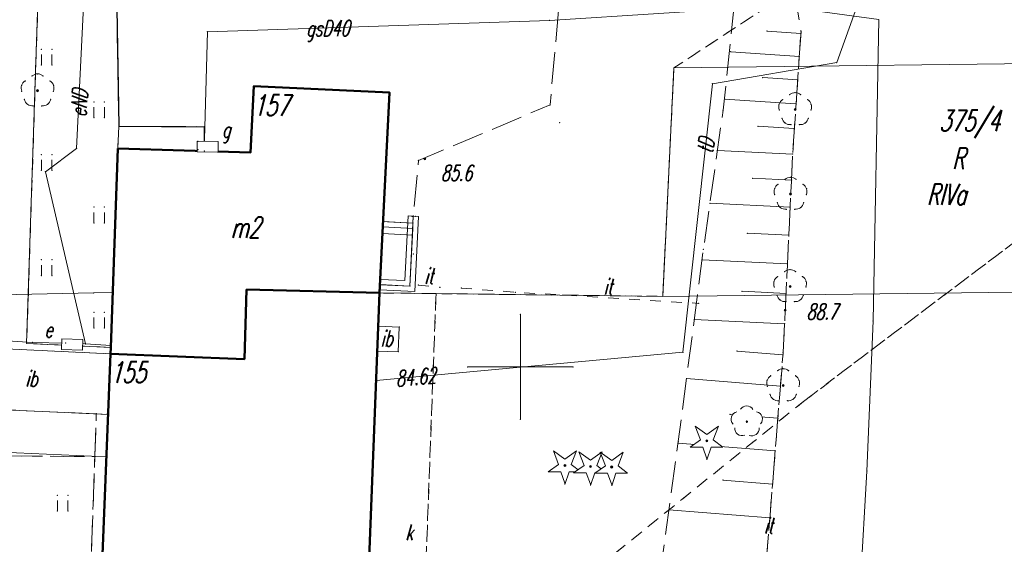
# Model space of a CAD drawing. Header units: metres. Extents: x 5537264 to 5541990, y 5958323 to 5965240.
# Tile 17 of 29: x 5539576 to 5539623, y 5961342 to 5961366. Entities that reach past the tile are written whole.
import ezdxf
from ezdxf.enums import TextEntityAlignment as Align

# ---------------------------------------------------------------- set-up
doc = ezdxf.new("R2010")
doc.units = ezdxf.units.M
for name, pattern in [('L_0_03', [1, 0.5, -0.5]), ('L_0_06', [2, 1.5, -0.5]), ('L_0_29', [0])]:
    doc.linetypes.add(name, pattern=pattern)
doc.layers.get('0').update_dxf_attribs({"linetype": 'CONTINUOUS', "lineweight": 18})
for name, color, linetype, lineweight in [('000_Inne__niezydentyfikowane_', 7, 'CONTINUOUS', 18), ('209_oznaczenie_konturu_klasyfikacyjnego', 3, 'CONTINUOUS', 18), ('210_oznaczenie_konturu_uzytku_gruntowego', 3, 'CONTINUOUS', 18), ('211_numer_dzialki_ewidencyjnej', 96, 'CONTINUOUS', 18), ('217_kontur_klasyfikacyjny', 3, 'L_0_03', 18), ('218_kontur_uzytku_gruntowego', 3, 'L_0_03', 18), ('219_dzialka_ewidencyjna', 96, 'CONTINUOUS', 18), ('312_budynek_ewidencyjny', 7, 'CONTINUOUS', 50), ('312_oznaczenie_budynku_ewidencyjnego', 7, 'CONTINUOUS', 18), ('312_oznaczenie_budynku_ewidencyjnego_Atr117', 7, 'CONTINUOUS', 18), ('352_schody', 7, 'CONTINUOUS', 18), ('bt', 7, 'L_0_06', 18), ('chodnik', 7, 'L_0_06', 18), ('drzewo_lisciaste', 7, 'CONTINUOUS', 18), ('gaz', 40, 'CONTINUOUS', 18), ('GES_UrzadzeniaSiecElektroenergetyczna_P', 7, 'CONTINUOUS', 18), ('GES_UrzadzeniaSiecGazowa_P', 7, 'CONTINUOUS', 18), ('ib', 7, 'CONTINUOUS', 18), ('inny_obiekt_zagospodarowania_terenu', 7, 'L_0_03', 18), ('inny_obiekt_zagospodarowania_terenu_Atr17', 7, 'CONTINUOUS', 18), ('IT', 96, 'L_0_03', 18), ('kraweznik', 7, 'CONTINUOUS', 25), ('mur_op', 7, 'L_0_29', 18), ('OT_ZagospodarowanieTerenu_P', 7, 'CONTINUOUS', 18), ('pikieta_naturalna', 7, 'CONTINUOUS', 18), ('pikieta_naturalna_Atr2', 7, 'CONTINUOUS', 18), ('przewod_elektroenergetyczny_podziemny', 7, 'CONTINUOUS', 18), ('przewod_elektroenergetyczny_podziemny_Atr1', 7, 'CONTINUOUS', 18), ('przewod_gazowy', 7, 'CONTINUOUS', 18), ('przewod_gazowy_Atr1', 7, 'CONTINUOUS', 18), ('przewod_kanalizacyjny', 7, 'CONTINUOUS', 18), ('przewod_telekomunikacyjny_podziemny', 7, 'CONTINUOUS', 18), ('przewod_telekomunikacyjny_podziemny_Atr1', 7, 'CONTINUOUS', 18), ('przewod_wodociagowy', 7, 'CONTINUOUS', 18), ('rzedna', 7, 'CONTINUOUS', 18), ('rzedna_Atr2', 7, 'CONTINUOUS', 18), ('sch', 7, 'CONTINUOUS', 18), ('skarpa_nieumocniona', 7, 'L_0_06', 18), ('studnia_kanalizacyjna_Atr17', 7, 'CONTINUOUS', 18), ('swietlik', 7, 'CONTINUOUS', 18), ('szafa_elektroenergetyczna_lub_kontener_Atr17', 7, 'CONTINUOUS', 18), ('trawnik', 7, 'L_0_03', 18), ('Wstawianie_ramki_sekcyjnej_z_opisem', 7, 'CONTINUOUS', 18)]:
    doc.layers.add(name, color=color, linetype=linetype, lineweight=lineweight)
doc.styles.get("Standard").update_dxf_attribs({"font": 'simplex.shx'})
doc.linetypes.add('L_0_29_SHX', pattern='A,0,-0.25,-0.5,-0.5,-0.5,-0.5,-0.5,-0.5,-0.5,-0.5,[2,4073 CAD MZ Rusinowo Szkoła GG.6640.1081.2024.shx,S=0.05,R=0,X=0,Y=0],-0.5,[3,4073 CAD MZ Rusinowo Szkoła GG.6640.1081.2024.shx,S=0.05,R=0,X=0,Y=0],-0.25', length=5)

# ---------------------------------------------------------------- blocks, each defined once
blk = doc.blocks.new('L_0_29_1')
at = {"color": 0, "linetype": 'Continuous', "lineweight": 13, "flags": 128}
blk.add_lwpolyline([(0, -0.5), (0, 0.5)], dxfattribs=at)
blk = doc.blocks.new('L_0_29_2')
at = {"color": 0, "linetype": 'Continuous', "lineweight": 13, "flags": 128}
blk.add_lwpolyline([(0, 0.5), (0, -0.5)], dxfattribs=at)
blk = doc.blocks.new('SUES')
at = {"color": 0, "linetype": 'Continuous', "lineweight": 18}
blk.add_wipeout([(1, 0.5), (1, -0.5), (-1, -0.5), (-1, 0.5)], dxfattribs=at)
at = {"color": 0, "linetype": 'Continuous', "lineweight": 18, "flags": 128}
blk.add_lwpolyline([(1, 0.5), (1, -0.5), (-1, -0.5), (-1, 0.5)], close=True, dxfattribs=at)
blk = doc.blocks.new('SUGS')
at = {"color": 0, "linetype": 'Continuous', "lineweight": 18}
blk.add_wipeout([(1, 0.5), (1, -0.5), (-1, -0.5), (-1, 0.5)], dxfattribs=at)
at = {"color": 0, "linetype": 'Continuous', "lineweight": 18, "flags": 128}
blk.add_lwpolyline([(1, 0.5), (1, -0.5), (-1, -0.5), (-1, 0.5)], close=True, dxfattribs=at)
blk = doc.blocks.new('OTZG')
at = {"color": 0, "linetype": 'Continuous', "lineweight": 13}
blk.add_wipeout([(0, -1.7), (-0.4, -0.6), (-1.6, -0.6), (-0.6, 0.1), (-1.1, 1.4), (0, 0.6), (1.1, 1.4), (0.6, 0.1), (1.5, -0.6), (0.4, -0.6), (0, -1.8)], dxfattribs=at)
at = {"linetype": 'Continuous', "lineweight": 13}
blk.add_hatch(color=0, dxfattribs=at).paths.add_polyline_path([(0, -0.1, 1), (0, 0.1, 1)])
at = {"color": 0, "linetype": 'Continuous', "lineweight": 13, "flags": 128}
blk.add_lwpolyline([(0, -1.7), (-0.4, -0.6), (-1.6, -0.6), (-0.6, 0.1), (-1.1, 1.4), (0, 0.6), (1.1, 1.4), (0.6, 0.1), (1.5, -0.6), (0.4, -0.6), (0, -1.8)], close=True, dxfattribs=at)
at = {"color": 0, "linetype": 'Continuous', "lineweight": 13}
blk.add_circle((0, 0), 0.1, dxfattribs=at)
blk = doc.blocks.new('OTZL')
at = {"color": 0, "linetype": 'Continuous', "lineweight": 13}
blk.add_wipeout([(0, -1.539), (0.769, -1.333), (1.333, -0.769), (1.539, 0), (1.333, 0.769), (0.769, 1.333), (0, 1.539), (-0.769, 1.333), (-1.333, 0.769), (-1.539, 0), (-1.333, -0.769), (-0.769, -1.333)], dxfattribs=at)
at = {"linetype": 'Continuous', "lineweight": 18}
blk.add_hatch(color=0, dxfattribs=at).paths.add_polyline_path([(0, -0.072, 1), (0, 0.072, 1)])
at = {"color": 0, "linetype": 'Continuous', "lineweight": 18}
blk.add_circle((0, 0), 0.0721, dxfattribs=at)
for centre, radius, start, end in [((-0.02, 0.82), 0.68, 29.53878, 149.62087), ((-0.8, 0.24), 0.7, 101.63363, 222.61406), ((0.78, 0.24), 0.7, 318.50353, 78.36637), ((-0.46, -0.64), 0.7, 175.10091, 291.50143), ((0.46, -0.66), 0.7, 249.44395, 4.89909)]:
    blk.add_arc(centre, radius, start, end, dxfattribs=at)

msp = doc.modelspace()

# ---------------------------------------------------------------- hatches: boundary and pattern name
at = {"layer": 'drzewo_lisciaste', "linetype": 'Continuous', "lineweight": 18}
for points in [[(5539577.06, 5961363.07, 1), (5539577.06, 5961363.17, 1)], [(5539613.05, 5961362.18, 1), (5539613.05, 5961362.28, 1)], [(5539612.83, 5961358.16, 1), (5539612.83, 5961358.26, 1)], [(5539612.81, 5961353.77, 1), (5539612.81, 5961353.87, 1)], [(5539612.48, 5961349.06, 1), (5539612.48, 5961349.16, 1)]]:
    msp.add_hatch(color=256, dxfattribs=at).paths.add_polyline_path(points)
at = {"layer": 'pikieta_naturalna', "linetype": 'Continuous', "lineweight": 18}
for points in [[(5539595.46, 5961359.835, 1), (5539595.46, 5961359.925, 1)], [(5539612.58, 5961352.645, 1), (5539612.58, 5961352.735, 1)]]:
    msp.add_hatch(color=256, dxfattribs=at).paths.add_polyline_path(points)
at = {"layer": 'rzedna', "linetype": 'Continuous', "lineweight": 18}
msp.add_hatch(color=256, dxfattribs=at).paths.add_polyline_path([(5539593.15, 5961349.305, 1), (5539593.15, 5961349.395, 1)])

# ---------------------------------------------------------------- linework, layer by layer
for p in [(5539601.38, 5961366.46), (5539585.13, 5961365.92), (5539611.72, 5961365.95), (5539613.32, 5961365.84), (5539613.33, 5961365.93), (5539577.239, 5961365.089), (5539577.739, 5961365.089), (5539609.99, 5961364.97), (5539613.25, 5961364.74), (5539577.239, 5961364.339), (5539577.739, 5961364.339), (5539615.03, 5961364.46), (5539576.799, 5961363.823), (5539577.06, 5961363.92), (5539577.321, 5961363.823), (5539611.51, 5961363.74), (5539576.3, 5961363.368), (5539576.472, 5961363.586), (5539577.648, 5961363.586), (5539577.82, 5961363.368), (5539587.33, 5961363.34), (5539587.33, 5961363.34), (5539587.33, 5961363.34), (5539609.12, 5961363.45), (5539613.17, 5961363.63), (5539576.311, 5961363.091), (5539577.06, 5961363.12), (5539577.809, 5961363.091), (5539593.78, 5961363.04), (5539593.78, 5961363.04), (5539593.78, 5961363.04), (5539612.789, 5961362.933), (5539613.05, 5961363.03), (5539613.311, 5961362.933), (5539576.436, 5961362.705), (5539576.59, 5961362.472), (5539576.859, 5961362.397), (5539577.261, 5961362.397), (5539577.53, 5961362.472), (5539577.684, 5961362.705), (5539579.739, 5961362.589), (5539580.239, 5961362.589), (5539601.408, 5961362.448), (5539609.7, 5961362.72), (5539612.29, 5961362.478), (5539612.462, 5961362.696), (5539613.09, 5961362.49), (5539613.638, 5961362.696), (5539613.81, 5961362.478), (5539609.63, 5961362.19), (5539612.301, 5961362.201), (5539613.05, 5961362.23), (5539613.799, 5961362.201), (5539579.739, 5961361.839), (5539580.239, 5961361.839), (5539580.92, 5961361.43), (5539580.92, 5961361.43), (5539584.98, 5961361.41), (5539584.98, 5961361.41), (5539601.86, 5961361.6), (5539611.28, 5961361.43), (5539612.426, 5961361.815), (5539612.58, 5961361.582), (5539612.849, 5961361.507), (5539613.251, 5961361.507), (5539613.52, 5961361.582), (5539613.674, 5961361.815), (5539613.01, 5961361.32), (5539577.239, 5961360.089), (5539577.739, 5961360.089), (5539578.91, 5961360.38), (5539580.87, 5961360.37), (5539580.87, 5961360.37), (5539580.87, 5961360.37), (5539587.18, 5961360.18), (5539587.18, 5961360.18), (5539587.18, 5961360.18), (5539609.36, 5961360.28), (5539612.94, 5961360.11), (5539612.95, 5961360.38), (5539595.154, 5961359.805), (5539595.46, 5961359.88), (5539577.239, 5961359.339), (5539577.43, 5961359.27), (5539577.739, 5961359.339), (5539611.03, 5961358.96), (5539612.242, 5961358.676), (5539612.569, 5961358.913), (5539612.83, 5961359.01), (5539612.88, 5961358.87), (5539613.091, 5961358.913), (5539613.418, 5961358.676), (5539612.07, 5961358.458), (5539612.081, 5961358.181), (5539612.83, 5961358.21), (5539613.579, 5961358.181), (5539613.59, 5961358.458), (5539609, 5961357.77), (5539612.206, 5961357.795), (5539613.454, 5961357.795), (5539579.739, 5961357.589), (5539580.239, 5961357.589), (5539593.5, 5961357.24), (5539612.36, 5961357.562), (5539612.629, 5961357.487), (5539612.81, 5961357.58), (5539613.031, 5961357.487), (5539613.3, 5961357.562), (5539579.739, 5961356.839), (5539580.239, 5961356.839), (5539593.477, 5961356.9), (5539594.851, 5961357.159), (5539594.887, 5961357.157), (5539594.894, 5961356.831), (5539594.909, 5961357.156), (5539594.91, 5961357.16), (5539594.91, 5961357.16), (5539594.91, 5961357.16), (5539595.01, 5961357.15), (5539593.449, 5961356.33), (5539593.465, 5961356.65), (5539594.867, 5961356.263), (5539594.882, 5961356.579), (5539610.78, 5961356.35), (5539612.75, 5961356.26), (5539593.41, 5961355.45), (5539594.91, 5961355.36), (5539608.69, 5961355.58), (5539577.239, 5961355.089), (5539577.739, 5961355.089), (5539608.63, 5961355.09), (5539612.68, 5961354.89), (5539612.549, 5961354.523), (5539612.81, 5961354.62), (5539613.071, 5961354.523), (5539577.239, 5961354.339), (5539577.739, 5961354.339), (5539593.329, 5961353.901), (5539593.33, 5961353.91), (5539612.05, 5961354.068), (5539612.222, 5961354.286), (5539613.398, 5961354.286), (5539613.57, 5961354.068), (5539579.72, 5961353.51), (5539580.63, 5961353.54), (5539586.99, 5961353.68), (5539586.99, 5961353.68), (5539593.31, 5961353.51), (5539593.31, 5961353.51), (5539593.31, 5961353.45), (5539593.31, 5961353.45), (5539593.31, 5961353.45), (5539593.31, 5961353.45), (5539593.31, 5961353.45), (5539593.31, 5961353.45), (5539593.31, 5961353.45), (5539593.327, 5961353.858), (5539594.747, 5961353.837), (5539595.15, 5961353.882), (5539595.99, 5961353.48), (5539596.177, 5961353.776), (5539597.185, 5961353.741), (5539599.762, 5961353.548), (5539610.53, 5961353.59), (5539612.061, 5961353.791), (5539612.62, 5961353.49), (5539612.81, 5961353.82), (5539613.559, 5961353.791), (5539608.47, 5961353.015), (5539612.186, 5961353.405), (5539612.34, 5961353.172), (5539612.609, 5961353.097), (5539613.011, 5961353.097), (5539613.28, 5961353.172), (5539613.434, 5961353.405), (5539579.739, 5961352.589), (5539580.239, 5961352.589), (5539600, 5961352.5), (5539612.58, 5961352.69), (5539608.26, 5961352.25), (5539612.55, 5961352.05), (5539616.75, 5961352.18), (5539579.739, 5961351.839), (5539580.239, 5961351.839), (5539593.248, 5961351.929), (5539593.25, 5961351.968), (5539594.244, 5961351.893), (5539576.81, 5961351.16), (5539580.54, 5961351.02), (5539580.54, 5961350.92), (5539580.54, 5961350.92), (5539593.202, 5961350.749), (5539593.203, 5961350.76), (5539594.191, 5961350.714), (5539607.72, 5961350.69), (5539610.28, 5961350.75), (5539612.48, 5961350.68), (5539580.51, 5961350.24), (5539580.53, 5961350.62), (5539586.89, 5961350.36), (5539586.89, 5961350.36), (5539612.47, 5961350.57), (5539597.5, 5961350), (5539600, 5961350), (5539602.5, 5961350), (5539612.219, 5961349.813), (5539612.48, 5961349.91), (5539612.741, 5961349.813), (5539593.15, 5961349.35), (5539593.15, 5961349.35), (5539607.89, 5961349.44), (5539611.72, 5961349.358), (5539611.892, 5961349.576), (5539613.068, 5961349.576), (5539613.24, 5961349.358), (5539611.731, 5961349.081), (5539612.35, 5961349.08), (5539612.48, 5961349.11), (5539613.229, 5961349.081), (5539611.856, 5961348.695), (5539612.01, 5961348.462), (5539612.279, 5961348.387), (5539612.681, 5961348.387), (5539612.95, 5961348.462), (5539613.104, 5961348.695), (5539613.45, 5961348.36), (5539579.85, 5961347.77), (5539580.376, 5961347.79), (5539580.41, 5961347.74), (5539600, 5961347.5), (5539612.23, 5961347.56), (5539580.39, 5961347.17), (5539607.5, 5961346.46), (5539607.49, 5961346.38), (5539612.1, 5961346.01), (5539579.778, 5961345.73), (5539579.782, 5961345.734), (5539580.33, 5961345.73), (5539616.46, 5961345.05), (5539609.62, 5961344.62), (5539611.98, 5961344.43), (5539577.999, 5961343.899), (5539578.499, 5961343.899), (5539577.999, 5961343.149), (5539578.499, 5961343.149), (5539607.05, 5961343.21), (5539611.85, 5961342.82)]:
    msp.add_point(p)
at = {"layer": '000_Inne__niezydentyfikowane_', "linetype": 'Continuous', "lineweight": 18, "flags": 128}
for points in [[(5539613.32, 5961365.84), (5539611.72, 5961365.95)], [(5539613.25, 5961364.74), (5539609.99, 5961364.97)], [(5539613.17, 5961363.63), (5539611.51, 5961363.74)], [(5539613.09, 5961362.49), (5539609.7, 5961362.72)], [(5539613.01, 5961361.32), (5539611.28, 5961361.43)], [(5539612.94, 5961360.11), (5539609.36, 5961360.28)], [(5539612.88, 5961358.87), (5539611.03, 5961358.96)], [(5539612.81, 5961357.58), (5539609, 5961357.77)], [(5539612.75, 5961356.26), (5539610.78, 5961356.35)], [(5539612.68, 5961354.89), (5539608.63, 5961355.09)], [(5539612.62, 5961353.49), (5539610.53, 5961353.59)], [(5539612.55, 5961352.05), (5539608.26, 5961352.25)], [(5539612.47, 5961350.57), (5539610.28, 5961350.75)], [(5539612.35, 5961349.08), (5539607.89, 5961349.44)], [(5539612.23, 5961347.56), (5539609.96, 5961347.74)], [(5539612.1, 5961346.01), (5539607.49, 5961346.38)], [(5539611.98, 5961344.43), (5539609.62, 5961344.62)], [(5539611.85, 5961342.82), (5539607.05, 5961343.21)]]:
    msp.add_lwpolyline(points, dxfattribs=at)
at = {"layer": '217_kontur_klasyfikacyjny', "lineweight": 18, "flags": 128}
for points in [[(5539614.22, 5961368.76), (5539607.29, 5961364.2)], [(5539607.29, 5961364.2), (5539606.76, 5961353.35)], [(5539613.45, 5961348.36), (5539634.87, 5961364.54)], [(5539634.87, 5961364.54), (5539613.45, 5961348.36)], [(5539595.99, 5961353.48), (5539595.25, 5961333.69)], [(5539606.76, 5961353.35), (5539595.99, 5961353.48)], [(5539595.25, 5961333.69), (5539613.45, 5961348.36)], [(5539613.45, 5961348.36), (5539595.25, 5961333.69)]]:
    msp.add_lwpolyline(points, dxfattribs=at)
at = {"layer": '218_kontur_uzytku_gruntowego', "lineweight": 18, "flags": 128}
for points in [[(5539577.42, 5961377.86), (5539576.54, 5961351.11)], [(5539576.54, 5961351.11), (5539577.42, 5961377.86)], [(5539614.22, 5961368.76), (5539607.29, 5961364.2)], [(5539607.29, 5961364.2), (5539614.22, 5961368.76)], [(5539607.29, 5961364.2), (5539606.76, 5961353.35)], [(5539606.76, 5961353.35), (5539607.29, 5961364.2)], [(5539613.45, 5961348.36), (5539634.87, 5961364.54)], [(5539634.87, 5961364.54), (5539613.45, 5961348.36)], [(5539586.89, 5961350.36), (5539586.99, 5961353.68)], [(5539586.99, 5961353.68), (5539586.89, 5961350.36)], [(5539586.99, 5961353.68), (5539593.31, 5961353.51)], [(5539593.31, 5961353.51), (5539586.99, 5961353.68)], [(5539593.31, 5961353.51), (5539595.99, 5961353.48)], [(5539595.99, 5961353.48), (5539593.31, 5961353.51)], [(5539595.99, 5961353.48), (5539595.25, 5961333.69)], [(5539595.25, 5961333.69), (5539595.99, 5961353.48)], [(5539606.76, 5961353.35), (5539595.99, 5961353.48)], [(5539595.99, 5961353.48), (5539606.76, 5961353.35)], [(5539576.54, 5961351.11), (5539580.54, 5961350.92)], [(5539580.54, 5961350.92), (5539576.54, 5961351.11)], [(5539580.54, 5961350.92), (5539580.53, 5961350.62)], [(5539580.53, 5961350.62), (5539580.54, 5961350.92)], [(5539580.53, 5961350.62), (5539586.89, 5961350.36)], [(5539586.89, 5961350.36), (5539580.53, 5961350.62)], [(5539595.25, 5961333.69), (5539613.45, 5961348.36)], [(5539613.45, 5961348.36), (5539595.25, 5961333.69)]]:
    msp.add_lwpolyline(points, dxfattribs=at)
at = {"layer": '219_dzialka_ewidencyjna', "linetype": 'Continuous', "lineweight": 18, "flags": 128}
for points in [[(5539576.54, 5961351.11), (5539577.42, 5961377.86)], [(5539607.29, 5961364.2), (5539649.19, 5961364.71)], [(5539606.76, 5961353.35), (5539607.29, 5961364.2)], [(5539586.89, 5961350.36), (5539586.99, 5961353.68)], [(5539586.99, 5961353.68), (5539593.31, 5961353.51)], [(5539593.31, 5961353.51), (5539606.76, 5961353.35)], [(5539606.76, 5961353.35), (5539649.32, 5961353.86)], [(5539576.54, 5961351.11), (5539580.54, 5961350.92)], [(5539580.53, 5961350.62), (5539580.54, 5961350.92)], [(5539580.53, 5961350.62), (5539586.89, 5961350.36)]]:
    msp.add_lwpolyline(points, dxfattribs=at)
at = {"layer": '312_budynek_ewidencyjny', "linetype": 'Continuous', "lineweight": 50, "flags": 128}
for points in [[(5539587.18, 5961360.18), (5539587.33, 5961363.34)], [(5539587.33, 5961363.34), (5539593.78, 5961363.04)], [(5539593.78, 5961363.04), (5539593.31, 5961353.51)], [(5539580.54, 5961350.92), (5539580.87, 5961360.37)], [(5539580.87, 5961360.37), (5539587.18, 5961360.18)], [(5539586.89, 5961350.36), (5539586.99, 5961353.68)], [(5539586.99, 5961353.68), (5539586.89, 5961350.36)], [(5539586.99, 5961353.68), (5539593.31, 5961353.51)], [(5539593.31, 5961353.51), (5539586.99, 5961353.68)], [(5539593.31, 5961353.51), (5539592.23, 5961325.88)], [(5539580.53, 5961350.62), (5539580.54, 5961350.92)], [(5539579.56, 5961326.37), (5539580.53, 5961350.62)], [(5539580.53, 5961350.62), (5539586.89, 5961350.36)], [(5539586.89, 5961350.36), (5539580.53, 5961350.62)]]:
    msp.add_lwpolyline(points, dxfattribs=at)
at = {"layer": '352_schody', "linetype": 'Continuous', "lineweight": 18, "flags": 128}
msp.add_lwpolyline([(5539584.98, 5961360.25), (5539580.87, 5961360.37), (5539580.92, 5961361.43), (5539584.98, 5961361.41)], close=True, dxfattribs=at)
msp.add_lwpolyline([(5539584.98, 5961360.25), (5539580.87, 5961360.37), (5539580.92, 5961361.43), (5539584.98, 5961361.41)], close=True, dxfattribs=at)
at = {"layer": 'bt', "lineweight": 18, "flags": 128}
for points in [[(5539593.477, 5961356.9), (5539593.78, 5961363.04), (5539587.33, 5961363.34), (5539587.18, 5961360.18), (5539584.98, 5961360.25), (5539584.98, 5961361.41), (5539580.92, 5961361.43), (5539580.81, 5961367.97), (5539586.53, 5961371.55), (5539592.36, 5961371.55), (5539593.12, 5961372), (5539596.86, 5961374.52), (5539597.08, 5961375.38), (5539600.421, 5961375.87), (5539610.25, 5961377.71), (5539610.22, 5961375.14), (5539605.29, 5961375.49), (5539605.13, 5961372.03), (5539609.91, 5961372.04), (5539609.899, 5961372.602), (5539610.57, 5961372.56), (5539610.3, 5961368.66), (5539609.722, 5961368.694), (5539601.863, 5961367.549), (5539601.408, 5961362.448), (5539595.154, 5961359.805), (5539594.91, 5961357.16), (5539594.894, 5961356.831)], [(5539579.56, 5961326.37), (5539592.23, 5961325.88), (5539592.457, 5961331.686), (5539592.8, 5961331.676), (5539592.6, 5961325.48), (5539579.075, 5961326.014), (5539579.85, 5961347.77), (5539580.41, 5961347.74)]]:
    msp.add_lwpolyline(points, close=True, dxfattribs=at)
at = {"layer": 'chodnik', "lineweight": 18, "flags": 128}
msp.add_lwpolyline([(5539573.85, 5961350.515), (5539573.48, 5961350.53), (5539573.4, 5961348.41), (5539573.779, 5961348.407), (5539573.76, 5961348.04), (5539579.85, 5961347.77), (5539579.782, 5961345.734), (5539573.9, 5961345.78), (5539575.85, 5961335.03), (5539577.75, 5961324.47), (5539591.47, 5961324.05), (5539596.39, 5961323.97), (5539596.46, 5961321.44), (5539596.5, 5961317.73), (5539595.14, 5961308.47), (5539594.22, 5961302.65), (5539593.77, 5961299.63), (5539593.49, 5961296), (5539591.99, 5961287.81), (5539591.61, 5961282.43), (5539589.13, 5961281.94), (5539589.56, 5961284.8), (5539591.9, 5961299.58), (5539594.42, 5961317.48), (5539594.72, 5961320.57), (5539594.65, 5961322.11), (5539590.73, 5961322.16), (5539578.09, 5961322.67), (5539578.89, 5961318.3), (5539577.2, 5961318.26), (5539576.39, 5961321.74), (5539574.24, 5961333.51), (5539573.16, 5961338.51), (5539571.77, 5961345.69), (5539570.5, 5961345.62), (5539570.5, 5961351.67), (5539570.52, 5961352.22), (5539573.55, 5961351.9), (5539573.87, 5961350.93)], close=True, dxfattribs=at)
at = {"layer": 'drzewo_lisciaste', "lineweight": 18}
for centre in [(5539577.06, 5961363.12), (5539613.05, 5961362.23), (5539612.83, 5961358.21), (5539612.81, 5961353.82), (5539612.48, 5961349.11)]:
    msp.add_circle(centre, 0.05, dxfattribs=at)
for centre, start, end in [((5539577.06, 5961363.52), 49.272, 130.728), ((5539576.68, 5961363.244), 121.308, 202.548), ((5539577.44, 5961363.244), 337.452, 58.692), ((5539613.05, 5961362.63), 49.272, 130.728), ((5539576.825, 5961362.796), 193.221, 274.871), ((5539577.295, 5961362.796), 265.129, 346.779), ((5539612.67, 5961362.354), 121.308, 202.548), ((5539613.43, 5961362.354), 337.452, 58.692), ((5539612.815, 5961361.906), 193.221, 274.871), ((5539613.285, 5961361.906), 265.129, 346.779), ((5539612.45, 5961358.334), 121.308, 202.548), ((5539612.83, 5961358.61), 49.272, 130.728), ((5539613.21, 5961358.334), 337.452, 58.692), ((5539612.595, 5961357.886), 193.221, 274.871), ((5539613.065, 5961357.886), 265.129, 346.779), ((5539612.81, 5961354.22), 49.272, 130.728), ((5539612.43, 5961353.944), 121.308, 202.548), ((5539613.19, 5961353.944), 337.452, 58.692), ((5539612.575, 5961353.496), 193.221, 274.871), ((5539613.045, 5961353.496), 265.129, 346.779), ((5539612.48, 5961349.51), 49.272, 130.728), ((5539612.1, 5961349.234), 121.308, 202.548), ((5539612.86, 5961349.234), 337.452, 58.692), ((5539612.245, 5961348.786), 193.221, 274.871), ((5539612.715, 5961348.786), 265.129, 346.779)]:
    msp.add_arc(centre, 0.4, start, end, dxfattribs=at)
at = {"layer": 'gaz', "linetype": 'Continuous', "lineweight": 18, "flags": 128}
msp.add_lwpolyline([(5539584.685, 5961360.71), (5539584.68, 5961360.312)], dxfattribs=at)
at = {"layer": 'GES_UrzadzeniaSiecElektroenergetyczna_P', "color": 1}
msp.add_point((5539578.7, 5961351.06), dxfattribs=at)
at = {"layer": 'GES_UrzadzeniaSiecGazowa_P', "color": 52}
msp.add_point((5539585.14, 5961360.46), dxfattribs=at)
at = {"layer": 'ib', "linetype": 'Continuous', "lineweight": 18, "flags": 128}
msp.add_lwpolyline([(5539580.41, 5961347.74), (5539573.76, 5961348.04), (5539573.779, 5961348.407), (5539573.934, 5961348.406), (5539573.993, 5961350.511), (5539573.85, 5961350.515), (5539573.87, 5961350.93), (5539580.53, 5961350.62)], close=True, dxfattribs=at)
at = {"layer": 'inny_obiekt_zagospodarowania_terenu', "lineweight": 18, "flags": 128}
msp.add_lwpolyline([(5539610.151, 5961329.37), (5539611.12, 5961333.14), (5539611.64, 5961340.27), (5539612.48, 5961350.68), (5539612.95, 5961360.38), (5539613.33, 5961365.93)], dxfattribs=at)
at = {"layer": 'IT', "lineweight": 18, "flags": 128}
for points in [[(5539595.15, 5961353.882), (5539596.177, 5961353.776)], [(5539597.185, 5961353.741), (5539599.762, 5961353.548), (5539608.47, 5961353.015)]]:
    msp.add_lwpolyline(points, dxfattribs=at)
at = {"layer": 'kraweznik', "linetype": 'Continuous', "lineweight": 25, "flags": 128}
msp.add_lwpolyline([(5539597.08, 5961375.38), (5539596.86, 5961374.52), (5539593.12, 5961372), (5539592.36, 5961371.55), (5539586.53, 5961371.55), (5539580.81, 5961367.97), (5539580.92, 5961361.43), (5539584.98, 5961361.41), (5539584.98, 5961360.25)], dxfattribs=at)
at = {"layer": 'mur_op', "linetype": 'CONTINUOUS', "lineweight": 18}
for p, q in [((5539594.51, 5961354.098), (5539594.66, 5961357.172)), ((5539594.984, 5961353.576), (5539595.16, 5961357.148)), ((5539593.341, 5961354.151), (5539594.51, 5961354.098)), ((5539593.318, 5961353.652), (5539594.984, 5961353.576))]:
    msp.add_line(p, q, dxfattribs=at)
at = {"layer": 'mur_op', "linetype": 'L_0_29_SHX', "lineweight": 18}
for p, q in [((5539594.747, 5961353.837), (5539594.91, 5961357.16)), ((5539593.329, 5961353.901), (5539594.747, 5961353.837))]:
    msp.add_line(p, q, dxfattribs=at)
at = {"layer": 'OT_ZagospodarowanieTerenu_P', "color": 96}
for p in [(5539610.758, 5961347.4), (5539608.857, 5961346.485), (5539602.113, 5961345.317), (5539603.328, 5961345.269), (5539604.335, 5961345.244)]:
    msp.add_point(p, dxfattribs=at)
at = {"layer": 'pikieta_naturalna', "lineweight": 18}
for centre in [(5539595.46, 5961359.88), (5539612.58, 5961352.69)]:
    msp.add_circle(centre, 0.045, dxfattribs=at)
at = {"layer": 'przewod_elektroenergetyczny_podziemny', "linetype": 'Continuous', "lineweight": 18, "flags": 128}
for points in [[(5539616.14, 5961379.68), (5539614, 5961380.46), (5539608.51, 5961379.92), (5539596.65, 5961378.38), (5539596.02, 5961378.1), (5539594.18, 5961373.84), (5539586.61, 5961372.51), (5539579.29, 5961368.12), (5539578.91, 5961360.38), (5539577.43, 5961359.27), (5539579.33, 5961351.09)], [(5539579.33, 5961351.09), (5539578.4, 5961351.13), (5539576.81, 5961351.16), (5539570.99, 5961351.55)], [(5539580.54, 5961351.02), (5539579.33, 5961351.09)]]:
    msp.add_lwpolyline(points, dxfattribs=at)
at = {"layer": 'przewod_gazowy', "linetype": 'Continuous', "lineweight": 18, "flags": 128}
for points in [[(5539617.02, 5961366.51), (5539612.25, 5961367.15), (5539601.38, 5961366.46), (5539585.13, 5961365.92), (5539584.98, 5961360.25)], [(5539617.02, 5961366.51), (5539616.75, 5961352.18), (5539616.46, 5961345.05), (5539616.15, 5961339.78), (5539615.08, 5961332.97), (5539614.03, 5961324.36), (5539612.95, 5961319.45), (5539611.34, 5961315.57), (5539610, 5961311.3), (5539606.64, 5961302.59), (5539602.88, 5961293.99), (5539600.8, 5961289.38), (5539599.49, 5961285.15), (5539600.01, 5961280.28), (5539600.18, 5961274.27), (5539600.25, 5961266.4), (5539600.19, 5961256.71), (5539600.12, 5961251.91)]]:
    msp.add_lwpolyline(points, dxfattribs=at)
at = {"layer": 'przewod_kanalizacyjny', "linetype": 'Continuous', "lineweight": 18, "flags": 128}
msp.add_lwpolyline([(5539549.76, 5961345.36), (5539552.38, 5961345.49), (5539554.31, 5961345.93), (5539556.57, 5961346.81), (5539568.25, 5961346.16), (5539575.34, 5961345.95), (5539580.33, 5961345.73)], dxfattribs=at)
at = {"layer": 'przewod_telekomunikacyjny_podziemny', "linetype": 'Continuous', "lineweight": 18, "flags": 128}
msp.add_lwpolyline([(5539621.97, 5961383.07), (5539614.45, 5961381.26), (5539615.68, 5961372.42), (5539616.21, 5961367.74), (5539615.03, 5961364.46), (5539609.12, 5961363.45), (5539607.72, 5961350.69), (5539593.15, 5961349.35)], dxfattribs=at)
at = {"layer": 'przewod_wodociagowy', "linetype": 'Continuous', "lineweight": 18, "flags": 128}
msp.add_lwpolyline([(5539541.4, 5961352.89), (5539549.54, 5961353.06), (5539562.83, 5961353.16), (5539579.72, 5961353.51), (5539580.63, 5961353.54)], dxfattribs=at)
at = {"layer": 'rzedna', "lineweight": 18}
msp.add_circle((5539593.15, 5961349.35), 0.045, dxfattribs=at)
at = {"layer": 'sch', "linetype": 'Continuous', "lineweight": 18, "flags": 128}
for points in [[(5539593.477, 5961356.9), (5539594.894, 5961356.831), (5539594.882, 5961356.579), (5539593.465, 5961356.65)], [(5539593.449, 5961356.33), (5539594.867, 5961356.263), (5539594.747, 5961353.837), (5539593.33, 5961353.91)], [(5539594.882, 5961356.579), (5539594.867, 5961356.263), (5539593.449, 5961356.33), (5539593.465, 5961356.65)]]:
    msp.add_lwpolyline(points, close=True, dxfattribs=at)
at = {"layer": 'skarpa_nieumocniona', "lineweight": 18, "flags": 128}
msp.add_lwpolyline([(5539605.581, 5961330.108), (5539606.21, 5961337.04), (5539607.5, 5961346.46), (5539608.69, 5961355.58), (5539609.63, 5961362.19), (5539610.3, 5961368.66), (5539612.89, 5961368.52), (5539613.33, 5961365.93), (5539612.95, 5961360.38), (5539612.48, 5961350.68), (5539611.64, 5961340.27), (5539611.12, 5961333.14), (5539610.151, 5961329.37)], close=True, dxfattribs=at)
at = {"layer": 'swietlik', "linetype": 'Continuous', "lineweight": 18, "flags": 128}
msp.add_lwpolyline([(5539594.244, 5961351.893), (5539594.191, 5961350.714), (5539593.202, 5961350.749), (5539593.248, 5961351.929)], close=True, dxfattribs=at)
at = {"layer": 'trawnik', "lineweight": 18, "flags": 128}
for points in [[(5539573.55, 5961351.9), (5539573.27, 5961370.67), (5539573.14, 5961373.24), (5539582.04, 5961374.29), (5539588.07, 5961375.32), (5539595.34, 5961376.74), (5539597.08, 5961375.38), (5539596.86, 5961374.52), (5539593.12, 5961372), (5539592.36, 5961371.55), (5539586.53, 5961371.55), (5539580.81, 5961367.97), (5539580.92, 5961361.43), (5539580.87, 5961360.37), (5539580.54, 5961350.92), (5539580.53, 5961350.62), (5539573.87, 5961350.93)], [(5539577.652, 5961325.012), (5539575.85, 5961335.03), (5539573.9, 5961345.78), (5539579.782, 5961345.734), (5539579.075, 5961326.014), (5539592.6, 5961325.48), (5539592.445, 5961324.71)]]:
    msp.add_lwpolyline(points, close=True, dxfattribs=at)
for points in [[(5539577.239, 5961364.339), (5539577.239, 5961365.089)], [(5539577.739, 5961364.339), (5539577.739, 5961365.089)], [(5539579.739, 5961361.839), (5539579.739, 5961362.589)], [(5539580.239, 5961361.839), (5539580.239, 5961362.589)], [(5539577.239, 5961359.339), (5539577.239, 5961360.089)], [(5539577.739, 5961359.339), (5539577.739, 5961360.089)], [(5539579.739, 5961356.839), (5539579.739, 5961357.589)], [(5539580.239, 5961356.839), (5539580.239, 5961357.589)], [(5539577.239, 5961354.339), (5539577.239, 5961355.089)], [(5539577.739, 5961354.339), (5539577.739, 5961355.089)], [(5539579.739, 5961351.839), (5539579.739, 5961352.589)], [(5539580.239, 5961351.839), (5539580.239, 5961352.589)], [(5539577.999, 5961343.149), (5539577.999, 5961343.899)], [(5539578.499, 5961343.149), (5539578.499, 5961343.899)]]:
    msp.add_lwpolyline(points, dxfattribs=at)
at = {"layer": 'Wstawianie_ramki_sekcyjnej_z_opisem', "linetype": 'Continuous', "lineweight": 18, "flags": 128}
for points in [[(5539600, 5961347.5), (5539600, 5961352.5)], [(5539600, 5961347.5), (5539600, 5961352.5)], [(5539600, 5961347.5), (5539600, 5961352.5)], [(5539600, 5961347.5), (5539600, 5961352.5)], [(5539597.5, 5961350), (5539600, 5961350)], [(5539597.5, 5961350), (5539600, 5961350)], [(5539600, 5961350), (5539602.5, 5961350)], [(5539600, 5961350), (5539602.5, 5961350)]]:
    msp.add_lwpolyline(points, dxfattribs=at)

# ---------------------------------------------------------------- block references
at = {"layer": 'mur_op', "linetype": 'Continuous', "xscale": 0.5, "yscale": 0.5, "zscale": 0.5}
for name, p, rotation in [('L_0_29_2', (5539594.91, 5961357.16), 267.19), ('L_0_29_1', (5539593.329, 5961353.901), 357.4)]:
    msp.add_blockref(name, p, dxfattribs=dict(at, rotation=rotation))

# ---------------------------------------------------------------- texts
at = {"layer": '209_oznaczenie_konturu_klasyfikacyjnego', "lineweight": 20, "oblique": 15, "width": 0.66}
msp.add_text('RIVa', height=1, dxfattribs=at).set_placement((5539619.3, 5961358.7), align=Align.TOP_LEFT)
at = {"layer": '210_oznaczenie_konturu_uzytku_gruntowego', "lineweight": 20, "oblique": 15, "width": 0.66}
msp.add_text('R', height=1, dxfattribs=at).set_placement((5539620.5, 5961360.4), align=Align.TOP_LEFT)
at = {"layer": '211_numer_dzialki_ewidencyjnej', "lineweight": 20, "oblique": 15, "width": 0.66}
msp.add_text('375/4', height=1, dxfattribs=at).set_placement((5539619.9, 5961362.2), align=Align.TOP_LEFT)
at = {"layer": '312_oznaczenie_budynku_ewidencyjnego', "lineweight": 20, "oblique": 15, "width": 0.66}
for s, p in [('157', (5539587.3, 5961362.93)), ('155', (5539580.51, 5961350.24))]:
    msp.add_text(s, height=1, dxfattribs=at).set_placement(p, align=Align.TOP_LEFT)
at = {"layer": '312_oznaczenie_budynku_ewidencyjnego_Atr117', "lineweight": 20, "oblique": 15, "width": 0.66}
msp.add_text('m2', height=1, dxfattribs=at).set_placement((5539586.23, 5961357.13), align=Align.TOP_LEFT)
at = {"layer": 'ib', "lineweight": 15, "oblique": 15, "width": 0.66}
msp.add_text('ib', height=0.75, dxfattribs=at).set_placement((5539576.486, 5961349.814), align=Align.TOP_LEFT)
at = {"layer": 'inny_obiekt_zagospodarowania_terenu_Atr17', "lineweight": 15, "oblique": 15, "width": 0.66}
msp.add_text('it', height=0.75, dxfattribs=at).set_placement((5539611.58, 5961342.83), align=Align.TOP_LEFT)
at = {"layer": 'IT', "lineweight": 15, "oblique": 15, "width": 0.66}
for p in [(5539595.44, 5961354.69), (5539603.95, 5961354.18)]:
    msp.add_text('it', height=0.75, dxfattribs=at).set_placement(p, align=Align.TOP_LEFT)
at = {"layer": 'pikieta_naturalna_Atr2', "lineweight": 15, "oblique": 15, "width": 0.66}
for s, p in [('85.6', (5539596.22, 5961359.59)), ('88.7', (5539613.59, 5961353))]:
    msp.add_text(s, height=0.75, dxfattribs=at).set_placement(p, align=Align.TOP_LEFT)
at = {"layer": 'przewod_elektroenergetyczny_podziemny_Atr1', "lineweight": 15, "oblique": 15, "width": 0.66}
msp.add_text('eND', height=0.75, rotation=85.6, dxfattribs=at).set_placement((5539578.616, 5961361.909), align=Align.TOP_LEFT)
at = {"layer": 'przewod_gazowy_Atr1', "lineweight": 15, "oblique": 15, "width": 0.66}
msp.add_text('gsD40', height=0.75, rotation=0.3, dxfattribs=at).set_placement((5539589.818, 5961366.455), align=Align.TOP_LEFT)
at = {"layer": 'przewod_telekomunikacyjny_podziemny_Atr1', "lineweight": 15, "oblique": 15, "width": 0.66}
msp.add_text('tD', height=0.75, rotation=82.1, dxfattribs=at).set_placement((5539608.389, 5961360.211), align=Align.TOP_LEFT)
at = {"layer": 'rzedna_Atr2', "lineweight": 15, "oblique": 15, "width": 0.66}
msp.add_text('84.62', height=0.75, rotation=5.3, dxfattribs=at).set_placement((5539594.036, 5961349.803), align=Align.TOP_LEFT)
at = {"layer": 'studnia_kanalizacyjna_Atr17', "lineweight": 15, "oblique": 15, "width": 0.66}
msp.add_text('k', height=0.75, dxfattribs=at).set_placement((5539594.534, 5961342.508), align=Align.TOP_LEFT)
at = {"layer": 'swietlik', "lineweight": 15, "oblique": 15, "width": 0.66}
msp.add_text('ib', height=0.75, dxfattribs=at).set_placement((5539593.36, 5961351.72), align=Align.TOP_LEFT)
at = {"layer": 'szafa_elektroenergetyczna_lub_kontener_Atr17', "lineweight": 15, "oblique": 15, "width": 0.66}
msp.add_text('e', height=0.75, dxfattribs=at).set_placement((5539577.391, 5961352.141), align=Align.TOP_LEFT)

# ---------------------------------------------------------------- next in the draw order: block references
at = {"layer": 'GES_UrzadzeniaSiecElektroenergetyczna_P', "color": 1, "linetype": 'Continuous', "xscale": 0.5, "yscale": 0.5, "zscale": 0.5, "rotation": 358}
msp.add_blockref('SUES', (5539578.7, 5961351.06), dxfattribs=at)
at = {"layer": 'GES_UrzadzeniaSiecGazowa_P', "color": 52, "linetype": 'Continuous', "xscale": 0.5, "yscale": 0.5, "zscale": 0.5, "rotation": 358.9999999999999}
msp.add_blockref('SUGS', (5539585.14, 5961360.46), dxfattribs=at)
at = {"layer": 'OT_ZagospodarowanieTerenu_P', "color": 96, "linetype": 'Continuous', "xscale": 0.5, "yscale": 0.5, "zscale": 0.5}
for name, p in [('OTZL', (5539610.758, 5961347.4)), ('OTZG', (5539608.857, 5961346.485)), ('OTZG', (5539602.113, 5961345.317))]:
    msp.add_blockref(name, p, dxfattribs=at)

# ---------------------------------------------------------------- next in the draw order: linework, layer by layer
for p in [(5539584.685, 5961360.71), (5539584.68, 5961360.312), (5539584.98, 5961360.25), (5539584.98, 5961360.25), (5539578.4, 5961351.13), (5539579.33, 5961351.09), (5539609.96, 5961347.74)]:
    msp.add_point(p)

# ---------------------------------------------------------------- next in the draw order: block references
msp.add_blockref('OTZG', (5539603.328, 5961345.269), dxfattribs=at)

# ---------------------------------------------------------------- next in the draw order: texts
at = {"layer": 'gaz', "lineweight": 15, "oblique": 15, "width": 0.66}
msp.add_text('g', height=0.75, dxfattribs=at).set_placement((5539585.82, 5961361.639), align=Align.TOP_LEFT)

# ---------------------------------------------------------------- next in the draw order: block references
at = {"layer": 'OT_ZagospodarowanieTerenu_P', "color": 96, "linetype": 'Continuous', "xscale": 0.5, "yscale": 0.5, "zscale": 0.5}
msp.add_blockref('OTZG', (5539604.335, 5961345.244), dxfattribs=at)

doc.saveas('drawing.dxf')
